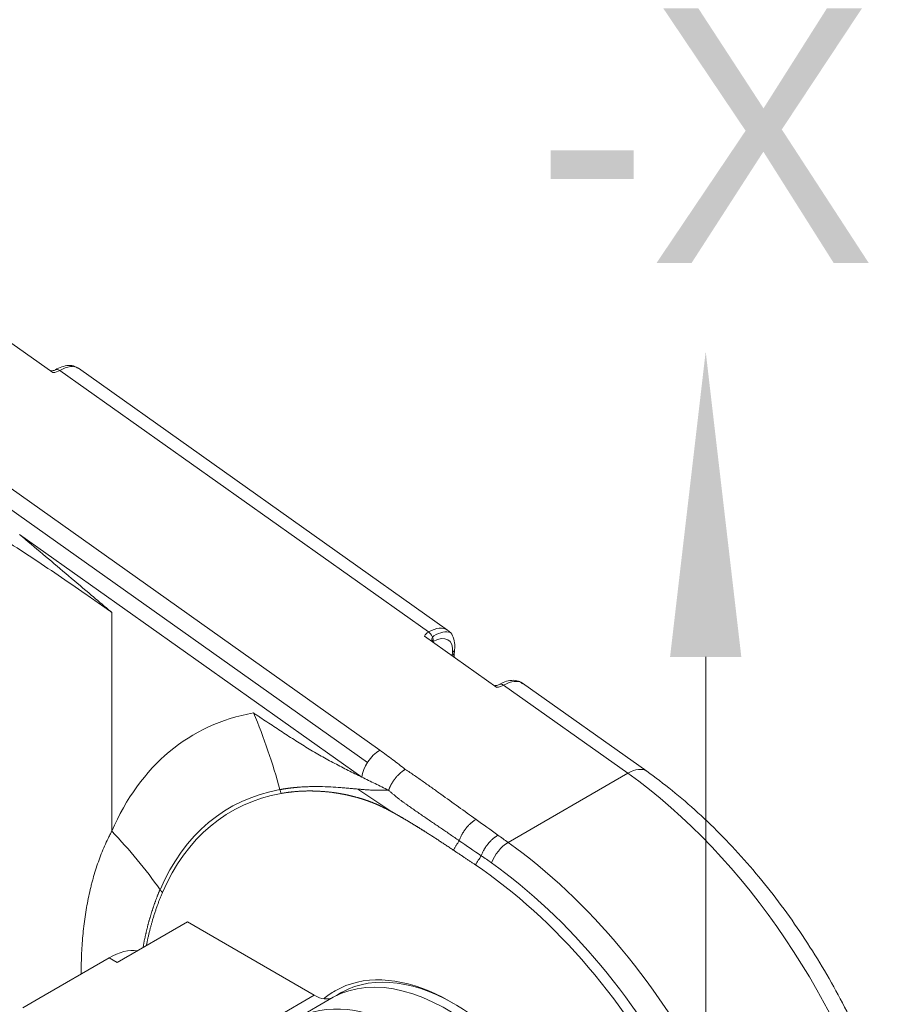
# Model space of a CAD drawing. Header units: millimetres. Extents: x 176 to 9387, y -11044 to -3322.
# Tile 256 of 256: x 9335 to 9349, y -10666 to -10650. Entities that reach past the tile are written whole.
import ezdxf
from ezdxf.enums import TextEntityAlignment as Align

# ---------------------------------------------------------------- set-up
doc = ezdxf.new("R2010")
doc.units = ezdxf.units.MM
doc.header["$LTSCALE"] = 0.3175
for name, color, linetype, lineweight in [('1轮廓实线层', 7, 'Continuous', 18), ('6文字层', 3, 'Continuous', 13), ('7标注层', 4, 'Continuous', 13)]:
    doc.layers.add(name, color=color, linetype=linetype, lineweight=lineweight)

# ---------------------------------------------------------------- blocks, each defined once
blk = doc.blocks.new('MR12-2010-Z')
at = {"layer": '1轮廓实线层'}
for p, q in [((64075.784, -21437.656), (64074.362, -21436.648)), ((64075.919, -21437.615), (64083.162, -21442.749)), ((64083.535, -21442.711), (64076.283, -21437.57)), ((64073.43, -21438.852), (64082.204, -21445.072)), ((64073.948, -21439.628), (64081.963, -21445.311)), ((64081.85, -21445.6), (64075.13, -21440.836)), ((64076.939, -21442.365), (64076.939, -21446.663)), ((64084.503, -21443.837), (64083.084, -21442.831)), ((64083.254, -21442.951), (64083.255, -21442.939)), ((64083.669, -21443.148), (64083.675, -21443.094)), ((64083.62, -21443.211), (64083.626, -21443.207)), ((64083.631, -21443.153), (64083.626, -21443.207)), ((64084.637, -21443.795), (64087.076, -21445.524)), ((64087.449, -21445.486), (64085.011, -21443.757)), ((64087.076, -21445.524), (64084.724, -21446.882)), ((64081.776, -21445.835), (64082.421, -21446.27)), ((64078.424, -21448.444), (64077.046, -21449.24)), ((64080.917, -21449.884), (64078.424, -21448.444)), ((64076.886, -21449.149), (64075.508, -21449.945)), ((64077.046, -21449.24), (64076.886, -21449.149)), ((64080.175, -21450.312), (64080.917, -21449.884)), ((64075.189, -21450.128), (64075.508, -21449.945)), ((64080.546, -21450.352), (64081.289, -21449.923))]:
    blk.add_line(p, q, dxfattribs=at)
for centre, major_axis, ratio, start_param, end_param in [((64075.707, -21437.465), (-0.299, 0.032), 0.638826, 1.898577, 2.422176), ((64075.907, -21437.729), (-0.075, 0.13), 0.57735, 5.384341, 6.269957), ((64075.831, -21438.169), (0.457, 0.595), 0.474787, 0.018259, 0.85429), ((64083.102, -21443.323), (0.434, 0.612), 0.508281, 0.000005, 0.836037), ((64083.373, -21442.899), (0.298, -0.031), 0.638997, 2.41973, 2.943329), ((64083.15, -21442.864), (-0.075, 0.13), 0.57735, 3.813544, 5.384341), ((64083.373, -21442.899), (0.149, -0.016), 0.638997, 2.425683, 3.787451), ((64083.207, -21443.398), (-0.347, -0.489), 0.508281, 2.406833, 3.977629), ((64083.207, -21443.398), (0.434, 0.612), 0.508281, 0.143057, 0.837227), ((64083.361, -21443.014), (-0.149, 0.016), 0.638997, 5.561323, 5.657953), ((64083.526, -21443.078), (0.149, -0.016), 0.638997, 5.561323, 6.283668), ((64083.52, -21443.133), (0.149, -0.016), 0.638997, 5.561323, 6.293315), ((64084.577, -21444.369), (-0.434, -0.612), 0.508281, 3.141598, 3.977629), ((64084.426, -21443.646), (0.298, -0.031), 0.638997, 5.037724, 5.561323), ((64084.625, -21443.91), (-0.075, 0.13), 0.57735, 5.384341, 6.269316), ((64083.728, -21453.711), (-5.168, 8.952), 0.57735, 6.077653, 6.688854), ((64073.359, -21448.013), (1.585, -8.859), 0.799311, 1.673374, 1.851785), ((64082.168, -21445.416), (0.26, 0.367), 0.508281, 0.836037, 2.406833), ((64087.016, -21446.098), (-0.434, -0.612), 0.508281, 3.14194, 3.977629), ((64086.379, -21452.18), (-4.35, 7.534), 0.57735, 4.282974, 5.384341), ((64083.627, -21453.769), (-4.37, 7.568), 0.57735, 6.077653, 6.688854), ((64083.622, -21453.772), (4.33, -7.499), 0.57735, 2.93606, 3.547261), ((64070.575, -21450.338), (8.263, -3.568), 0.750229, 0.883348, 1.061759), ((64084.688, -21447.226), (0.26, 0.367), 0.508281, 0.836037, 2.066996), ((64084.028, -21453.538), (-4.35, 7.534), 0.57735, 4.619138, 5.384341), ((64083.728, -21453.711), (4.2, -7.275), 0.57735, 2.242748, 2.277014), ((64083.622, -21453.772), (4.125, -7.145), 0.57735, 1.48137, 2.277014), ((64083.728, -21453.711), (4.2, -7.275), 0.57735, 1.480765, 2.242748), ((64076.886, -21450.373), (-0.75, -1.299), 0.57735, 3.372156, 3.926991), ((64083.622, -21453.772), (-2.295, 3.975), 0.57735, 4.910211, 6.283185), ((64083.516, -21453.833), (2.25, -3.897), 0.57735, 2.124235, 3.131388), ((64083.685, -21453.735), (2.25, -3.897), 0.57735, 2.36611, 3.179292), ((64080.917, -21449.271), (-0.375, 0.65), 0.57735, 2.356194, 3.131388), ((64083.622, -21453.772), (-2.295, 3.975), 0.57735, 0, 0.101905), ((64083.728, -21453.711), (2.25, -3.897), 0.57735, 3.151116, 3.188815), ((64082.773, -21454.262), (2.25, -3.897), 0.57735, 2.356194, 3.131388)]:
    blk.add_ellipse(centre, major_axis=major_axis, ratio=ratio, start_param=start_param, end_param=end_param, dxfattribs=at)
for points, degree, knots in [([(64076.939, -21442.365), (64076.939, -21442.365), (64076.938, -21442.364), (64076.937, -21442.363), (64076.935, -21442.362), (64076.93, -21442.359), (64076.92, -21442.352), (64076.902, -21442.338), (64076.864, -21442.312), (64076.788, -21442.258), (64076.635, -21442.15), (64076.329, -21441.937), (64076.064, -21441.755), (64075.531, -21441.395), (64075.172, -21441.157), (64074.443, -21440.69), (64074.073, -21440.46), (64073.511, -21440.12), (64073.322, -21440.008), (64072.941, -21439.786), (64072.749, -21439.675), (64072.362, -21439.457), (64072.167, -21439.35), (64071.774, -21439.136), (64071.575, -21439.031), (64071.175, -21438.822), (64070.973, -21438.719), (64070.565, -21438.516), (64070.359, -21438.416), (64070.099, -21438.293), (64070.047, -21438.268), (64069.943, -21438.219), (64069.786, -21438.146), (64069.628, -21438.075), (64069.311, -21437.932), (64069.099, -21437.839), (64068.67, -21437.658), (64068.455, -21437.569), (64068.019, -21437.397), (64067.8, -21437.313), (64067.358, -21437.15), (64067.135, -21437.07), (64066.685, -21436.918), (64066.458, -21436.844), (64065.999, -21436.703), (64065.767, -21436.636), (64065.299, -21436.507), (64065.062, -21436.447), (64064.763, -21436.375), (64064.703, -21436.361), (64064.583, -21436.334), (64064.402, -21436.293), (64064.222, -21436.255), (64063.86, -21436.183), (64063.618, -21436.139), (64063.133, -21436.062), (64062.889, -21436.028), (64062.4, -21435.972), (64062.154, -21435.949), (64061.784, -21435.924), (64061.66, -21435.918), (64061.475, -21435.91), (64061.413, -21435.908), (64061.335, -21435.905), (64061.319, -21435.905), (64061.288, -21435.904), (64061.242, -21435.903), (64060.948, -21435.898), (64060.672, -21435.901), (64060.186, -21435.921), (64059.945, -21435.939), (64059.469, -21435.989), (64059.233, -21436.021), (64058.971, -21436.067), (64058.942, -21436.072), (64058.898, -21436.08), (64058.884, -21436.082), (64058.855, -21436.088), (64058.782, -21436.102), (64058.71, -21436.116), (64058.54, -21436.152), (64058.427, -21436.178), (64058.095, -21436.262), (64057.88, -21436.325), (64057.462, -21436.466), (64057.26, -21436.543), (64057.015, -21436.65), (64056.942, -21436.682), (64056.87, -21436.716), (64056.834, -21436.733), (64056.822, -21436.739), (64056.798, -21436.75), (64056.786, -21436.756), (64056.68, -21436.808), (64056.587, -21436.856), (64056.318, -21437.003), (64056.147, -21437.107), (64055.825, -21437.327), (64055.674, -21437.443), (64055.463, -21437.627), (64055.395, -21437.69), (64055.313, -21437.77), (64055.297, -21437.787), (64055.265, -21437.819), (64055.217, -21437.868), (64055.172, -21437.918), (64055.024, -21438.085), (64054.919, -21438.222), (64054.734, -21438.504), (64054.653, -21438.649), (64054.517, -21438.946), (64054.461, -21439.097), (64054.406, -21439.291), (64054.39, -21439.35), (64054.376, -21439.409), (64054.367, -21439.448), (64054.346, -21439.547), (64054.329, -21439.646), (64054.309, -21439.805), (64054.301, -21439.884), (64054.294, -21440.013), (64054.292, -21440.063), (64054.291, -21440.112)], 3, [0, 0, 0, 0, 0.000098, 0.000098, 0.000196, 0.000392, 0.000785, 0.00157, 0.00314, 0.00628, 0.012559, 0.025118, 0.050236, 0.050236, 0.100472, 0.100472, 0.150708, 0.150708, 0.175826, 0.175826, 0.200944, 0.200944, 0.226062, 0.226062, 0.251181, 0.251181, 0.276299, 0.276299, 0.301417, 0.301417, 0.307696, 0.307696, 0.313976, 0.326535, 0.326535, 0.351653, 0.351653, 0.376771, 0.376771, 0.401889, 0.401889, 0.427007, 0.427007, 0.452125, 0.452125, 0.477243, 0.477243, 0.502361, 0.502361, 0.508641, 0.508641, 0.51492, 0.527479, 0.527479, 0.552597, 0.552597, 0.577715, 0.577715, 0.602833, 0.602833, 0.615392, 0.615392, 0.621672, 0.621672, 0.623242, 0.623242, 0.624812, 0.627951, 0.653069, 0.653069, 0.678187, 0.678187, 0.703306, 0.703306, 0.706445, 0.706445, 0.708015, 0.708015, 0.709585, 0.715865, 0.715865, 0.728424, 0.728424, 0.753542, 0.753542, 0.77866, 0.77866, 0.784939, 0.788079, 0.788079, 0.789649, 0.789649, 0.791219, 0.791219, 0.803778, 0.803778, 0.828896, 0.828896, 0.854014, 0.854014, 0.866573, 0.866573, 0.869713, 0.869713, 0.872852, 0.879132, 0.879132, 0.90425, 0.90425, 0.929368, 0.929368, 0.954486, 0.954486, 0.960766, 0.963905, 0.963905, 0.967045, 0.979604, 0.979604, 0.992163, 0.992163, 1, 1, 1, 1]), ([(64075.832, -21437.6), (64075.825, -21437.604), (64075.806, -21437.612), (64075.771, -21437.62), (64075.746, -21437.623), (64075.737, -21437.623)], 3, [0, 0, 0, 0, 0.367186, 0.783422, 1, 1, 1, 1]), ([(64076.266, -21437.569), (64076.25, -21437.554), (64076.198, -21437.519), (64076.086, -21437.51), (64075.959, -21437.536), (64075.873, -21437.575), (64075.832, -21437.6)], 3, [0, 0, 0, 0, 0.142065, 0.424947, 0.72181, 1, 1, 1, 1]), ([(64075.13, -21440.836), (64075.281, -21440.964), (64075.432, -21441.091), (64075.734, -21441.346), (64075.884, -21441.473), (64076.186, -21441.728), (64076.336, -21441.856), (64076.563, -21442.047), (64076.676, -21442.143), (64076.808, -21442.254), (64076.864, -21442.302), (64076.902, -21442.334), (64076.921, -21442.35), (64076.939, -21442.365)], 3, [0, 0, 0, 0, 0.25, 0.25, 0.5, 0.5, 0.75, 0.75, 0.875, 0.9375, 0.96875, 0.96875, 1, 1, 1, 1]), ([(64083.675, -21443.094), (64083.679, -21443.061), (64083.681, -21442.977), (64083.655, -21442.856), (64083.599, -21442.756), (64083.547, -21442.725), (64083.53, -21442.717)], 3, [0, 0, 0, 0, 0.213185, 0.558939, 0.874488, 1, 1, 1, 1]), ([(64083.666, -21443.243), (64083.665, -21443.223), (64083.666, -21443.191), (64083.668, -21443.16), (64083.669, -21443.148)], 3, [0, 0, 0, 0, 0.602779, 1, 1, 1, 1]), ([(64085.009, -21443.765), (64084.984, -21443.744), (64084.921, -21443.703), (64084.795, -21443.692), (64084.668, -21443.721), (64084.586, -21443.759), (64084.55, -21443.78)], 3, [0, 0, 0, 0, 0.199844, 0.480963, 0.77221, 1, 1, 1, 1]), ([(64084.55, -21443.78), (64084.543, -21443.785), (64084.524, -21443.793), (64084.489, -21443.801), (64084.464, -21443.804), (64084.456, -21443.804)], 3, [0, 0, 0, 0, 0.368059, 0.786019, 1, 1, 1, 1]), ([(64081.85, -21445.6), (64081.761, -21445.557), (64081.673, -21445.513), (64081.496, -21445.424), (64081.407, -21445.378), (64081.274, -21445.308), (64081.23, -21445.284), (64081.141, -21445.235), (64081.096, -21445.211), (64081.008, -21445.16), (64080.963, -21445.135), (64080.875, -21445.083), (64080.83, -21445.056), (64080.742, -21445.002), (64080.697, -21444.975), (64080.609, -21444.92), (64080.564, -21444.892), (64080.431, -21444.807), (64080.343, -21444.75), (64080.166, -21444.634), (64080.077, -21444.575), (64079.944, -21444.487), (64079.9, -21444.457), (64079.834, -21444.413), (64079.8, -21444.391), (64079.767, -21444.368), (64079.745, -21444.354), (64079.734, -21444.346), (64079.723, -21444.339)], 3, [0, 0, 0, 0, 0.125, 0.125, 0.25, 0.25, 0.3125, 0.3125, 0.375, 0.375, 0.4375, 0.4375, 0.5, 0.5, 0.5625, 0.5625, 0.625, 0.625, 0.75, 0.75, 0.875, 0.875, 0.9375, 0.9375, 0.96875, 0.984375, 0.984375, 1, 1, 1, 1]), ([(64082.204, -21445.072), (64082.29, -21445.133), (64082.375, -21445.195), (64082.543, -21445.32), (64082.625, -21445.384), (64082.706, -21445.448)], 3, [0, 0, 0, 0, 0.5, 0.5, 1, 1, 1, 1]), ([(64081.85, -21445.6), (64081.938, -21445.643), (64082.026, -21445.686), (64082.202, -21445.771), (64082.29, -21445.814), (64082.378, -21445.858)], 3, [0, 0, 0, 0, 0.5, 0.5, 1, 1, 1, 1]), ([(64082.706, -21445.448), (64082.704, -21445.449), (64082.7, -21445.451), (64082.694, -21445.455), (64082.688, -21445.459), (64082.682, -21445.462), (64082.676, -21445.466), (64082.67, -21445.47), (64082.664, -21445.474), (64082.658, -21445.479), (64082.653, -21445.483), (64082.647, -21445.487), (64082.641, -21445.492), (64082.635, -21445.497), (64082.629, -21445.501), (64082.623, -21445.506), (64082.617, -21445.511), (64082.611, -21445.516), (64082.598, -21445.528), (64082.579, -21445.546), (64082.554, -21445.571), (64082.532, -21445.596), (64082.517, -21445.614), (64082.509, -21445.625), (64082.505, -21445.629), (64082.502, -21445.633), (64082.499, -21445.637), (64082.496, -21445.642), (64082.492, -21445.646), (64082.489, -21445.65), (64082.486, -21445.654), (64082.483, -21445.659), (64082.48, -21445.663), (64082.477, -21445.667), (64082.474, -21445.671), (64082.471, -21445.676), (64082.468, -21445.68), (64082.466, -21445.684), (64082.463, -21445.688), (64082.46, -21445.693), (64082.457, -21445.697), (64082.455, -21445.701), (64082.452, -21445.705), (64082.449, -21445.71), (64082.447, -21445.714), (64082.444, -21445.718), (64082.442, -21445.722), (64082.439, -21445.726), (64082.437, -21445.731), (64082.435, -21445.735), (64082.432, -21445.739), (64082.43, -21445.743), (64082.428, -21445.747), (64082.425, -21445.751), (64082.423, -21445.756), (64082.421, -21445.76), (64082.419, -21445.764), (64082.417, -21445.768), (64082.415, -21445.772), (64082.413, -21445.776), (64082.411, -21445.78), (64082.409, -21445.784), (64082.407, -21445.788), (64082.405, -21445.792), (64082.403, -21445.796), (64082.401, -21445.8), (64082.399, -21445.804), (64082.398, -21445.808), (64082.396, -21445.812), (64082.394, -21445.816), (64082.393, -21445.82), (64082.391, -21445.824), (64082.389, -21445.828), (64082.388, -21445.831), (64082.386, -21445.835), (64082.385, -21445.839), (64082.383, -21445.843), (64082.382, -21445.847), (64082.381, -21445.85), (64082.379, -21445.854), (64082.378, -21445.856), (64082.378, -21445.858)], 3, [0, 0, 0, 0, 0.014794, 0.029584, 0.04437, 0.059152, 0.07393, 0.088704, 0.103473, 0.118238, 0.132999, 0.147756, 0.162509, 0.177257, 0.192002, 0.206742, 0.221478, 0.23621, 0.250938, 0.320922, 0.385855, 0.445757, 0.500647, 0.510213, 0.519745, 0.529242, 0.538705, 0.548135, 0.55753, 0.566891, 0.576218, 0.585511, 0.594771, 0.603996, 0.613188, 0.622345, 0.631469, 0.64056, 0.649616, 0.658639, 0.667629, 0.676584, 0.685506, 0.694395, 0.70325, 0.712072, 0.72086, 0.729615, 0.738336, 0.747024, 0.755679, 0.764301, 0.772889, 0.781444, 0.789966, 0.798455, 0.806911, 0.815334, 0.823723, 0.83208, 0.840404, 0.848694, 0.856952, 0.865177, 0.873369, 0.881529, 0.889655, 0.897749, 0.90581, 0.913838, 0.921834, 0.929797, 0.937727, 0.945625, 0.95349, 0.961323, 0.969123, 0.976891, 0.984626, 0.992329, 1, 1, 1, 1]), ([(64082.706, -21445.448), (64082.736, -21445.468), (64082.766, -21445.487), (64082.826, -21445.527), (64082.856, -21445.547), (64082.914, -21445.588), (64082.944, -21445.608), (64083.002, -21445.649), (64083.031, -21445.669), (64083.089, -21445.71), (64083.118, -21445.731), (64083.175, -21445.772), (64083.204, -21445.792), (64083.291, -21445.854), (64083.348, -21445.895), (64083.521, -21446.019), (64083.635, -21446.101), (64083.865, -21446.266), (64083.98, -21446.348), (64084.095, -21446.43)], 3, [0, 0, 0, 0, 0.0625, 0.0625, 0.125, 0.125, 0.1875, 0.1875, 0.25, 0.25, 0.3125, 0.3125, 0.375, 0.375, 0.5, 0.5, 0.75, 0.75, 1, 1, 1, 1]), ([(64092.489, -21453.229), (64092.466, -21453.129), (64092.388, -21452.808), (64092.231, -21452.262), (64091.999, -21451.594), (64091.729, -21450.93), (64091.423, -21450.276), (64091.082, -21449.634), (64090.709, -21449.01), (64090.307, -21448.408), (64089.878, -21447.831), (64089.424, -21447.283), (64088.949, -21446.769), (64088.456, -21446.292), (64087.955, -21445.861), (64087.617, -21445.605), (64087.449, -21445.486)], 3, [0, 0, 0, 0, 0.033861, 0.108545, 0.183126, 0.257621, 0.332054, 0.406451, 0.480839, 0.555244, 0.629687, 0.704197, 0.778803, 0.853531, 0.928407, 1, 1, 1, 1]), ([(64080.241, -21445.845), (64080.244, -21445.845), (64080.251, -21445.843), (64080.262, -21445.842), (64080.272, -21445.84), (64080.282, -21445.838), (64080.292, -21445.836), (64080.303, -21445.835), (64080.313, -21445.833), (64080.323, -21445.832), (64080.333, -21445.83), (64080.343, -21445.829), (64080.353, -21445.827), (64080.363, -21445.826), (64080.373, -21445.824), (64080.383, -21445.823), (64080.393, -21445.821), (64080.402, -21445.82), (64080.412, -21445.819), (64080.422, -21445.818), (64080.431, -21445.816), (64080.441, -21445.815), (64080.451, -21445.814), (64080.46, -21445.813), (64080.47, -21445.812), (64080.479, -21445.811), (64080.489, -21445.81), (64080.498, -21445.809), (64080.507, -21445.808), (64080.517, -21445.807), (64080.526, -21445.806), (64080.535, -21445.805), (64080.544, -21445.804), (64080.553, -21445.803), (64080.562, -21445.802), (64080.571, -21445.801), (64080.58, -21445.801), (64080.589, -21445.8), (64080.598, -21445.799), (64080.607, -21445.799), (64080.615, -21445.798), (64080.638, -21445.796), (64080.675, -21445.794), (64080.725, -21445.791), (64080.774, -21445.789), (64080.84, -21445.786), (64080.922, -21445.785), (64081.061, -21445.785), (64081.231, -21445.791), (64081.407, -21445.803), (64081.544, -21445.814), (64081.642, -21445.823), (64081.729, -21445.831), (64081.803, -21445.838), (64081.865, -21445.843), (64081.916, -21445.847), (64081.957, -21445.85), (64081.998, -21445.852), (64082.039, -21445.854), (64082.08, -21445.856), (64082.12, -21445.857), (64082.162, -21445.858), (64082.208, -21445.858), (64082.252, -21445.857), (64082.289, -21445.857), (64082.314, -21445.857), (64082.333, -21445.857), (64082.349, -21445.857), (64082.363, -21445.857), (64082.373, -21445.858), (64082.378, -21445.858)], 3, [0, 0, 0, 0, 0.005479, 0.010932, 0.01636, 0.021762, 0.027138, 0.032488, 0.037812, 0.043109, 0.04838, 0.053625, 0.058842, 0.064033, 0.069197, 0.074334, 0.079444, 0.084526, 0.08958, 0.094608, 0.099607, 0.104579, 0.109523, 0.114438, 0.119326, 0.124186, 0.129017, 0.13382, 0.138594, 0.14334, 0.148058, 0.152746, 0.157406, 0.162038, 0.16664, 0.171213, 0.175757, 0.180272, 0.184759, 0.189215, 0.193643, 0.198042, 0.223957, 0.249131, 0.27355, 0.297205, 0.347524, 0.396106, 0.501207, 0.593579, 0.645146, 0.693015, 0.72962, 0.763207, 0.794063, 0.812057, 0.830046, 0.847812, 0.865264, 0.882364, 0.89911, 0.915434, 0.934061, 0.954711, 0.967359, 0.976858, 0.983369, 0.989027, 0.994566, 1, 1, 1, 1]), ([(64083.649, -21447.033), (64083.421, -21446.88), (64083.204, -21446.741), (64083.089, -21446.668), (64082.981, -21446.6), (64082.864, -21446.528), (64082.758, -21446.464), (64082.638, -21446.392), (64082.536, -21446.334), (64082.41, -21446.263), (64082.312, -21446.214), (64082.255, -21446.185), (64082.146, -21446.135), (64082.09, -21446.113), (64081.986, -21446.07), (64081.874, -21446.034), (64081.769, -21446.001), (64081.661, -21445.974), (64081.558, -21445.948), (64081.452, -21445.929), (64081.249, -21445.892), (64081.043, -21445.879), (64080.843, -21445.866), (64080.647, -21445.877), (64080.453, -21445.887), (64080.267, -21445.921)], 2, [0, 0, 0, 0.125, 0.125, 0.1875, 0.1875, 0.25, 0.25, 0.3125, 0.3125, 0.375, 0.375, 0.40625, 0.4375, 0.4375, 0.5, 0.5, 0.5625, 0.5625, 0.625, 0.625, 0.75, 0.75, 0.875, 0.875, 1, 1, 1]), ([(64083.764, -21446.848), (64083.706, -21446.809), (64083.648, -21446.769), (64083.532, -21446.689), (64083.474, -21446.65), (64083.358, -21446.57), (64083.3, -21446.531), (64083.184, -21446.452), (64083.126, -21446.412), (64083.039, -21446.353), (64083.01, -21446.333), (64082.952, -21446.293), (64082.923, -21446.273), (64082.865, -21446.233), (64082.836, -21446.213), (64082.778, -21446.172), (64082.749, -21446.152), (64082.706, -21446.121), (64082.692, -21446.11), (64082.663, -21446.089), (64082.648, -21446.079), (64082.619, -21446.057), (64082.605, -21446.046), (64082.576, -21446.024), (64082.562, -21446.013), (64082.519, -21445.98), (64082.491, -21445.956), (64082.448, -21445.92), (64082.434, -21445.908), (64082.406, -21445.883), (64082.392, -21445.871), (64082.378, -21445.858)], 3, [0, 0, 0, 0, 0.125, 0.125, 0.25, 0.25, 0.375, 0.375, 0.5, 0.5, 0.5625, 0.5625, 0.625, 0.625, 0.6875, 0.6875, 0.75, 0.75, 0.78125, 0.78125, 0.8125, 0.8125, 0.84375, 0.84375, 0.875, 0.875, 0.9375, 0.9375, 0.96875, 0.96875, 1, 1, 1, 1]), ([(64084.095, -21446.43), (64084.087, -21446.435), (64084.077, -21446.441), (64084.067, -21446.448), (64084.065, -21446.449), (64084.064, -21446.449), (64084.064, -21446.45), (64084.061, -21446.452), (64084.055, -21446.456), (64084.048, -21446.461), (64084.035, -21446.47), (64084.027, -21446.477), (64084.014, -21446.487), (64084.01, -21446.491), (64084.001, -21446.498), (64083.997, -21446.501), (64083.976, -21446.52), (64083.96, -21446.536), (64083.936, -21446.561), (64083.928, -21446.57), (64083.916, -21446.584), (64083.913, -21446.588), (64083.905, -21446.597), (64083.901, -21446.602), (64083.883, -21446.625), (64083.869, -21446.645), (64083.849, -21446.674), (64083.839, -21446.689), (64083.83, -21446.705), (64083.824, -21446.715), (64083.821, -21446.72), (64083.807, -21446.746), (64083.797, -21446.766), (64083.778, -21446.807), (64083.77, -21446.828), (64083.764, -21446.848)], 3, [0, 0, 0, 0, 0.0625, 0.070312, 0.074219, 0.074219, 0.078125, 0.078125, 0.09375, 0.125, 0.125, 0.1875, 0.1875, 0.21875, 0.21875, 0.25, 0.25, 0.375, 0.375, 0.4375, 0.4375, 0.46875, 0.46875, 0.5, 0.5, 0.625, 0.625, 0.6875, 0.71875, 0.71875, 0.75, 0.75, 0.875, 0.875, 1, 1, 1, 1]), ([(64076.338, -21449.457), (64076.338, -21449.454), (64076.338, -21449.452), (64076.338, -21449.316), (64076.344, -21449.052), (64076.363, -21448.797), (64076.387, -21448.545), (64076.403, -21448.421), (64076.44, -21448.178), (64076.462, -21448.058), (64076.499, -21447.881), (64076.513, -21447.823), (64076.53, -21447.751), (64076.534, -21447.736), (64076.541, -21447.708), (64076.545, -21447.693), (64076.556, -21447.65), (64076.564, -21447.622), (64076.603, -21447.481), (64076.638, -21447.371), (64076.713, -21447.158), (64076.754, -21447.054), (64076.82, -21446.904), (64076.843, -21446.855), (64076.878, -21446.782), (64076.896, -21446.746), (64076.918, -21446.704), (64076.928, -21446.684), (64076.934, -21446.674), (64076.937, -21446.668), (64076.938, -21446.666), (64076.939, -21446.665), (64076.939, -21446.664), (64076.939, -21446.664), (64076.939, -21446.663)], 3, [0, 0, 0, 0, 0.002183, 0.002183, 0.12691, 0.251637, 0.251637, 0.376364, 0.376364, 0.501091, 0.501091, 0.563455, 0.563455, 0.579046, 0.579046, 0.594637, 0.594637, 0.625819, 0.625819, 0.750546, 0.750546, 0.875273, 0.875273, 0.937636, 0.937636, 0.968818, 0.984409, 0.992205, 0.996102, 0.998051, 0.999026, 0.999513, 0.999513, 1, 1, 1, 1]), ([(64084.526, -21446.74), (64084.522, -21446.742), (64084.517, -21446.745), (64084.511, -21446.749), (64084.509, -21446.75), (64084.508, -21446.75), (64084.508, -21446.751), (64084.508, -21446.751), (64084.505, -21446.752), (64084.503, -21446.754), (64084.493, -21446.76), (64084.484, -21446.766), (64084.472, -21446.775), (64084.467, -21446.778), (64084.459, -21446.785), (64084.455, -21446.788), (64084.442, -21446.798), (64084.434, -21446.805), (64084.409, -21446.826), (64084.393, -21446.842), (64084.37, -21446.866), (64084.362, -21446.875), (64084.351, -21446.888), (64084.347, -21446.892), (64084.339, -21446.901), (64084.336, -21446.906), (64084.317, -21446.928), (64084.304, -21446.947), (64084.284, -21446.975), (64084.274, -21446.99), (64084.265, -21447.005), (64084.259, -21447.015), (64084.256, -21447.02), (64084.242, -21447.045), (64084.232, -21447.065), (64084.213, -21447.105), (64084.205, -21447.125), (64084.197, -21447.145)], 3, [0, 0, 0, 0, 0.03125, 0.039063, 0.042969, 0.044922, 0.044922, 0.046875, 0.046875, 0.0625, 0.0625, 0.125, 0.125, 0.15625, 0.15625, 0.1875, 0.1875, 0.25, 0.25, 0.375, 0.375, 0.4375, 0.4375, 0.46875, 0.46875, 0.5, 0.5, 0.625, 0.625, 0.6875, 0.71875, 0.71875, 0.75, 0.75, 0.875, 0.875, 1, 1, 1, 1]), ([(64077.554, -21448.946), (64077.554, -21448.943), (64077.556, -21448.931), (64077.56, -21448.911), (64077.565, -21448.886), (64077.569, -21448.861), (64077.574, -21448.836), (64077.579, -21448.811), (64077.584, -21448.786), (64077.59, -21448.761), (64077.595, -21448.736), (64077.6, -21448.711), (64077.606, -21448.686), (64077.612, -21448.662), (64077.617, -21448.637), (64077.623, -21448.613), (64077.629, -21448.588), (64077.635, -21448.564), (64077.641, -21448.54), (64077.647, -21448.516), (64077.654, -21448.492), (64077.66, -21448.468), (64077.667, -21448.444), (64077.673, -21448.42), (64077.68, -21448.396), (64077.687, -21448.373), (64077.694, -21448.349), (64077.7, -21448.326), (64077.708, -21448.302), (64077.715, -21448.279), (64077.722, -21448.256), (64077.729, -21448.233), (64077.737, -21448.21), (64077.744, -21448.187), (64077.752, -21448.164), (64077.76, -21448.141), (64077.768, -21448.119), (64077.775, -21448.096), (64077.783, -21448.074), (64077.792, -21448.051), (64077.8, -21448.029), (64077.808, -21448.007), (64077.817, -21447.985), (64077.825, -21447.963), (64077.834, -21447.941), (64077.842, -21447.919), (64077.851, -21447.897), (64077.86, -21447.875), (64077.869, -21447.854), (64077.878, -21447.832), (64077.884, -21447.818), (64077.887, -21447.811)], 3, [0, 0, 0, 0, 0.007782, 0.028276, 0.048792, 0.069329, 0.089887, 0.110469, 0.131073, 0.1517, 0.17235, 0.193025, 0.213716, 0.234404, 0.255088, 0.275769, 0.296446, 0.31712, 0.337792, 0.358461, 0.379129, 0.399795, 0.420459, 0.441122, 0.461785, 0.482448, 0.50311, 0.523773, 0.544437, 0.565101, 0.585767, 0.606436, 0.627106, 0.647779, 0.668454, 0.689133, 0.709816, 0.730503, 0.751195, 0.771891, 0.792593, 0.8133, 0.834014, 0.854735, 0.875462, 0.896197, 0.91694, 0.937691, 0.958451, 0.979221, 1, 1, 1, 1]), ([(64077.935, -21447.868), (64077.826, -21448.12), (64077.744, -21448.397), (64077.673, -21448.636), (64077.623, -21448.891)], 2, [0, 0, 0, 0.535941, 0.535941, 1, 1, 1])]:
    blk.add_open_spline(points, degree=degree, knots=knots, dxfattribs=at)
for points, degree in [([(64080.267, -21445.921), (64080.258, -21445.895), (64080.249, -21445.87), (64080.241, -21445.845)], 3), ([(64084.095, -21446.43), (64084.239, -21446.534), (64084.382, -21446.637), (64084.526, -21446.74)], 3), ([(64084.526, -21446.74), (64084.592, -21446.787), (64084.658, -21446.835), (64084.724, -21446.882)], 3), ([(64083.649, -21447.033), (64083.764, -21446.848)], 1), ([(64084.197, -21447.145), (64084.053, -21447.046), (64083.908, -21446.947), (64083.764, -21446.848)], 3), ([(64084.083, -21447.323), (64083.873, -21447.183), (64083.649, -21447.033)], 2), ([(64084.197, -21447.145), (64084.159, -21447.204), (64084.121, -21447.264), (64084.083, -21447.323)], 3), ([(64077.935, -21447.868), (64077.887, -21447.811)], 1)]:
    blk.add_open_spline(points, degree=degree, dxfattribs=at)

msp = doc.modelspace()

# ---------------------------------------------------------------- linework, layer by layer
at = {"layer": '1轮廓实线层', "lineweight": 13}
msp.add_line((9345.42967, -10677.35265), (9345.42967, -10660.25571), dxfattribs=at)
at = {"layer": '7标注层', "lineweight": 13}
msp.add_solid([(9345.98967, -10660.25571), (9344.86967, -10660.25571), (9345.42967, -10655.45571)], dxfattribs=at)

# ---------------------------------------------------------------- block references
at = {"layer": '1轮廓实线层', "lineweight": 13, "xscale": 0.8, "yscale": 0.8, "zscale": 0.8}
msp.add_blockref('MR12-2010-Z', (-41925.45569, 6494.33619), dxfattribs=at)

# ---------------------------------------------------------------- texts
at = {"layer": '6文字层', "lineweight": 13}
msp.add_text('-X', height=4, dxfattribs=at).set_placement((9345.42967, -10655.26608), align=Align.BOTTOM_CENTER)

doc.saveas('drawing.dxf')
